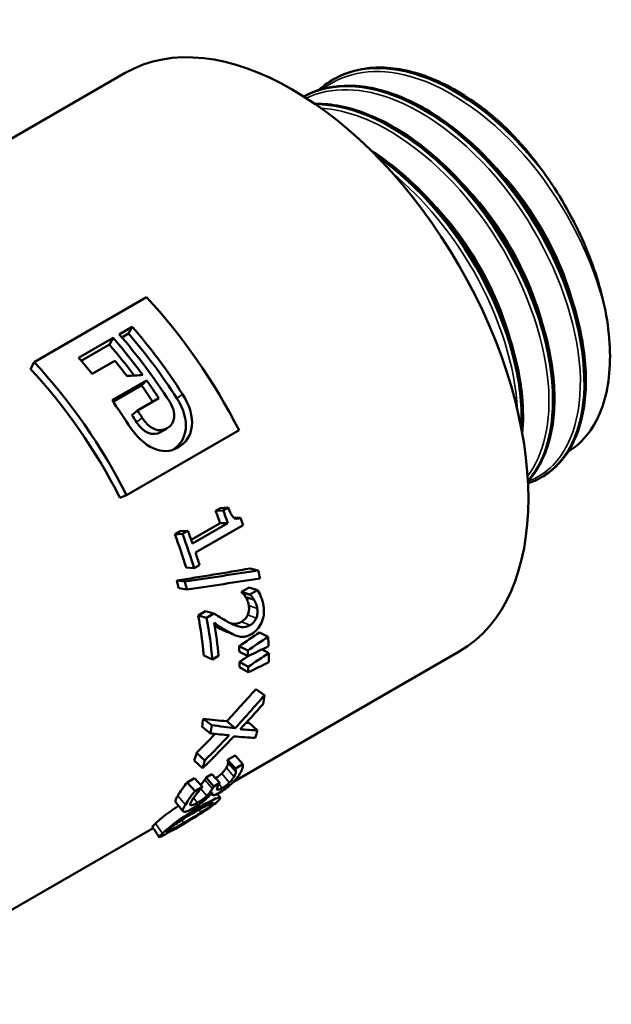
# Model space of a CAD drawing. Header units: millimetres. Extents: x -134 to 755, y -69 to 356.
# Tile 8 of 15: x 147 to 171, y 115 to 155. Entities that reach past the tile are written whole.
import ezdxf

# ---------------------------------------------------------------- set-up
doc = ezdxf.new("R2010")
doc.units = ezdxf.units.MM
doc.layers.add('Видимые тонкие (ГОСТ)', color=7, linetype='Continuous', lineweight=35)
doc.layers.add('Видимый контур (ГОСТ)', color=7, linetype='Continuous', lineweight=50)

msp = doc.modelspace()

# ---------------------------------------------------------------- linework, layer by layer
at = {"layer": 'Видимые тонкие (ГОСТ)'}
for p, q in [((153.5414, 139.6959), (153.771, 139.8738)), ((151.8928, 138.7293), (152.1227, 138.9068)), ((152.8975, 138.3307), (153.1436, 138.4817)), ((153.4177, 137.6121), (153.5928, 137.6945)), ((156.4809, 131.237), (156.8285, 131.111)), ((156.4383, 130.8606), (156.7875, 130.7227)), ((156.1836, 130.5734), (156.5334, 130.4307)), ((155.3746, 124.3724), (155.6841, 123.9964)), ((155.5645, 124.6062), (155.8785, 124.2373)), ((154.6801, 124.1138), (154.9947, 123.7459)), ((154.5191, 123.7429), (154.7593, 123.4501)), ((155.2638, 123.9346), (155.3926, 123.7759)), ((153.573, 123.4616), (153.8872, 123.093)), ((154.2226, 123.369), (154.3807, 123.173)), ((154.4198, 123.0837), (154.4809, 123.002)), ((154.4461, 122.8879), (154.5245, 122.7688)), ((154.9106, 123.1366), (154.9512, 123.0774)), ((153.7359, 122.4662), (153.8142, 122.3459)), ((152.6652, 122.3298), (152.9461, 121.9198)), ((153.1794, 122.0523), (153.2081, 122.0085))]:
    msp.add_line(p, q, dxfattribs=at)
for points, knots in [([(171.0557, 143.2807), (170.5846, 145.3348), (169.472, 147.5536), (168.0072, 149.3234), (166.5428, 151.0927), (164.7426, 152.3927), (163.0833, 152.8605), (161.7067, 153.2486), (160.4396, 153.0599), (159.5077, 152.3475)], [8.11048, 8.11048, 8.11048, 8.11048, 8.8815114, 8.8815114, 8.8815114, 9.65231, 9.65231, 9.65231, 10.291803, 10.291803, 10.291803, 10.291803]), ([(167.8882, 136.3113), (168.2753, 136.4527), (168.6221, 136.6733), (168.9155, 136.9715), (169.8387, 137.9096), (170.2222, 139.6042), (169.9475, 141.5861), (169.673, 143.5676), (168.7431, 145.8135), (167.3964, 147.705), (166.0119, 149.6497), (164.202, 151.1949), (162.4689, 151.89), (161.1255, 152.4288), (159.8406, 152.4521), (158.8258, 151.9756)], [13.2584405, 13.2584405, 13.2584405, 13.2584405, 13.5030153, 13.5030153, 13.5030153, 14.2725393, 14.2725393, 14.2725393, 15.0418712, 15.0418712, 15.0418712, 15.8327913, 15.8327913, 15.8327913, 16.4458727, 16.4458727, 16.4458727, 16.4458727]), ([(167.8762, 136.5163), (168.5458, 137.3978), (168.855, 138.7479), (168.7214, 140.3265), (168.5571, 142.2675), (167.7247, 144.5311), (166.4382, 146.4872), (165.1527, 148.4419), (163.4281, 150.0668), (161.7229, 150.9078), (160.9344, 151.2967), (160.1541, 151.5159), (159.4258, 151.5632)], [19.8586559, 19.8586559, 19.8586559, 19.8586559, 20.4878091, 20.4878091, 20.4878091, 21.2614037, 21.2614037, 21.2614037, 22.0344232, 22.0344232, 22.0344232, 22.3918897, 22.3918897, 22.3918897, 22.3918897]), ([(169.8029, 143.3582), (169.5988, 144.1952), (169.2812, 145.0613), (168.8598, 145.9024), (168.1906, 147.2385), (167.2658, 148.499), (166.2326, 149.4967)], [8.12549654, 8.12549654, 8.12549654, 8.12549654, 8.48563642, 8.48563642, 8.48563642, 9.05765388, 9.05765388, 9.05765388, 9.05765388]), ([(167.4601, 139.2249), (167.3795, 140.9656), (166.7473, 143.0077), (165.6899, 144.87), (164.8012, 146.4352), (163.6188, 147.8577), (162.3443, 148.9121)], [26.7226081, 26.7226081, 26.7226081, 26.7226081, 27.4314625, 27.4314625, 27.4314625, 28.0272323, 28.0272323, 28.0272323, 28.0272323]), ([(168.5184, 142.6199), (168.2258, 143.8051), (167.7047, 145.0488), (167.0001, 146.1948), (166.4161, 147.1446), (165.71, 148.0204), (164.9458, 148.7551)], [14.40927018, 14.40927018, 14.40927018, 14.40927018, 14.91886826, 14.91886826, 14.91886826, 15.34124552, 15.34124552, 15.34124552, 15.34124552]), ([(167.2369, 141.8778), (166.8706, 143.3556), (166.1413, 144.9253), (165.1634, 146.2828), (164.7073, 146.916), (164.1993, 147.4999), (163.6625, 148.0139)], [20.69245549, 20.69245549, 20.69245549, 20.69245549, 21.32798654, 21.32798654, 21.32798654, 21.62443082, 21.62443082, 21.62443082, 21.62443082])]:
    msp.add_open_spline(points, degree=3, knots=knots, dxfattribs=at)
at = {"layer": 'Видимый контур (ГОСТ)'}
for p, q in [((130.2188, 140.7545), (151.432, 153.002)), ((159.934, 152.7373), (159.946, 152.7442)), ((147.701, 141.1859), (152.2972, 143.8395)), ((151.1853, 142.3161), (151.7184, 142.6239)), ((151.5613, 142.3488), (151.7184, 142.6239)), ((149.5236, 141.3567), (150.936, 142.1722)), ((150.7789, 141.8971), (150.936, 142.1722)), ((151.5613, 142.3488), (151.2915, 142.1931)), ((150.7789, 141.8971), (149.6298, 141.2337)), ((147.5624, 140.8904), (147.701, 141.1859)), ((151.0099, 141.2381), (150.0746, 140.6981)), ((150.8906, 139.6212), (152.303, 140.4366)), ((152.0976, 140.2228), (150.9386, 139.5537)), ((152.0976, 140.2228), (152.303, 140.4366)), ((152.8002, 139.712), (151.9271, 139.2079)), ((151.7042, 139.0198), (151.9271, 139.2079)), ((156.0802, 138.3968), (151.4841, 135.7432)), ((168.4616, 136.4841), (168.4737, 136.491)), ((151.2118, 135.64), (151.4841, 135.7432)), ((155.1238, 135.1028), (155.3211, 135.2167)), ((155.3211, 135.2167), (155.6295, 135.2384)), ((155.4321, 135.1245), (155.6295, 135.2384)), ((155.1238, 135.1028), (155.4321, 135.1245)), ((155.881, 134.8155), (156.1464, 134.816)), ((154.1262, 133.9155), (155.3082, 134.5979)), ((154.1789, 133.7672), (155.6233, 134.6011)), ((156.2479, 134.5169), (154.3057, 133.3956)), ((155.3082, 134.5979), (155.6233, 134.6011)), ((153.4593, 134.1418), (153.6793, 134.2689)), ((153.4593, 134.1418), (153.7676, 134.1635)), ((153.6793, 134.2689), (153.9877, 134.2905)), ((153.7676, 134.1635), (153.9877, 134.2905)), ((154.4681, 132.8841), (154.248, 132.7571)), ((153.9227, 132.7851), (154.248, 132.7571)), ((156.5301, 132.7462), (156.8685, 132.6691)), ((153.5326, 132.2517), (153.8608, 132.2141)), ((153.6206, 131.9375), (153.9521, 131.8883)), ((156.1826, 131.7928), (156.49, 131.9702)), ((156.1826, 131.7928), (156.5261, 131.6911)), ((156.1863, 131.773), (156.53, 131.6706)), ((156.49, 131.9702), (156.8335, 131.8685)), ((156.5261, 131.6911), (156.8335, 131.8685)), ((156.3521, 131.5785), (156.6975, 131.4665)), ((154.4077, 130.8315), (154.7134, 131.0079)), ((154.4077, 130.8315), (154.7508, 130.7319)), ((154.7134, 131.0079), (155.0565, 130.9083)), ((154.7508, 130.7319), (155.0565, 130.9083)), ((155.3834, 130.2516), (155.7326, 130.1136)), ((156.9168, 130.1329), (157.2693, 129.9601)), ((154.6387, 129.1879), (154.9903, 129.0281)), ((155.8551, 124.0323), (165.082, 129.3595)), ((156.083, 129.5738), (156.4357, 129.3983)), ((156.0942, 129.3479), (156.4473, 129.1641)), ((157.0252, 129.4437), (157.2959, 129.2933)), ((155.24, 129.1723), (154.9903, 129.0281)), ((156.1051, 128.9324), (156.4586, 128.7334)), ((156.1056, 128.7123), (156.4591, 128.5052)), ((156.7665, 127.8226), (157.117, 127.5672)), ((154.6139, 126.6007), (154.9646, 126.3461)), ((155.5815, 126.5065), (155.9281, 126.2257)), ((156.4941, 126.4357), (156.8347, 126.1296)), ((154.5695, 126.2731), (154.9186, 126.0065)), ((154.344, 125.2098), (154.6848, 124.9043)), ((154.2511, 124.8998), (154.5885, 124.5829)), ((155.6032, 124.9089), (155.9255, 124.555)), ((155.6103, 124.9231), (155.916, 125.0996)), ((155.6103, 124.9231), (155.933, 124.5698)), ((155.634, 124.807), (155.9531, 124.4469)), ((155.916, 125.0996), (156.2386, 124.7463)), ((155.933, 124.5698), (156.2386, 124.7463)), ((153.9595, 124.0048), (154.2652, 124.1813)), ((153.9595, 124.0048), (154.283, 123.6533)), ((154.2652, 124.1813), (154.5887, 123.8298)), ((154.7352, 124.208), (154.9744, 124.3462)), ((154.7352, 124.208), (155.0518, 123.8436)), ((154.9744, 124.3462), (155.2911, 123.9818)), ((155.0518, 123.8436), (155.2911, 123.9818)), ((154.283, 123.6533), (154.5887, 123.8298)), ((154.9933, 123.5934), (154.9724, 123.5813)), ((154.0824, 123.097), (154.106, 123.0681)), ((143.8688, 117.112), (152.5763, 122.1393))]:
    msp.add_line(p, q, dxfattribs=at)
for centre, major_axis, start_param, end_param in [((158.257, 141.1807), (-6.825, 11.8212), 3.1415927, 6.2831853), ((164.8091, 144.9636), (-4.5849, 7.9412), 4.8632545, 4.922002), ((148.3749, 135.4753), (7.075, -12.2543), 1.4771915, 1.953382), ((147.2735, 134.8394), (7.075, -12.2543), 1.6494053, 1.8958636), ((146.491, 134.3877), (7.075, -12.2543), 1.755833, 1.8958636), ((146.7404, 134.5316), (-7.075, 12.2543), 4.7900552, 5.0374563), ((147.2735, 134.8394), (-6.825, 11.8212), 4.7909979, 5.0374563), ((146.491, 134.3877), (-6.825, 11.8212), 4.9159269, 5.0374563), ((145.0787, 133.5722), (-7.075, 12.2543), 4.9749879, 5.0374563), ((143.7787, 132.8217), (-6.825, 11.8212), 4.6187842, 5.0949747), ((143.7787, 132.8217), (-7.075, 12.2543), 4.6187842, 5.0949747), ((146.0141, 134.1123), (-7.075, 12.2543), 4.9183942, 4.9749879), ((146.491, 134.3877), (-6.825, 11.8212), 4.8192926, 4.8779888), ((146.491, 134.3877), (7.075, -12.2543), 1.6739087, 1.7363962), ((145.0787, 133.5722), (-7.075, 12.2543), 4.7923151, 4.8779888), ((145.6179, 133.8836), (-6.825, 11.8212), 4.7900552, 4.8155014), ((145.6179, 133.8836), (7.075, -12.2543), 1.6484626, 1.6739087), ((146.7053, 134.5114), (-6.825, 11.8212), 4.3975849, 4.4381185), ((146.7053, 134.5114), (-7.075, 12.2543), 4.3975849, 4.4381185), ((147.2031, 134.7988), (7.075, -12.2543), 1.2272207, 1.2503827), ((145.0409, 133.5504), (-6.825, 11.8212), 4.3291845, 4.4381185), ((145.0409, 133.5504), (-7.075, 12.2543), 4.3291845, 4.4381185), ((145.2609, 133.6774), (7.075, -12.2543), 1.2559923, 1.2965259), ((145.2609, 133.6774), (7.075, -12.2543), 1.1875918, 1.2272207), ((147.2922, 134.8502), (7.075, -12.2543), 1.0536862, 1.0793816), ((144.5728, 133.2801), (-6.825, 11.8212), 4.2826794, 4.3080129), ((144.5728, 133.2801), (-7.075, 12.2543), 4.2826794, 4.3080129), ((146.8049, 134.5689), (-6.825, 11.8212), 4.1643358, 4.1659644), ((146.8049, 134.5689), (-7.075, 12.2543), 4.1643358, 4.1659644), ((145.0409, 133.5504), (-6.825, 11.8212), 4.0329635, 4.1706692), ((145.0409, 133.5504), (-7.075, 12.2543), 4.0329635, 4.1706692), ((145.2906, 133.6946), (7.075, -12.2543), 0.8913708, 1.0010287), ((147.2922, 134.8502), (7.075, -12.2543), 0.8280371, 0.8607897), ((146.4538, 134.3662), (-6.825, 11.8212), 3.9761441, 3.995868), ((146.4538, 134.3662), (-7.075, 12.2543), 3.9761441, 3.995868), ((147.2922, 134.8502), (7.075, -12.2543), 0.7715796, 0.8043322), ((146.4538, 134.3662), (-6.825, 11.8212), 3.9196866, 3.9394105), ((146.4538, 134.3662), (-7.075, 12.2543), 3.9196866, 3.9394105), ((147.1961, 134.7947), (7.075, -12.2543), 0.6212072, 0.6552264), ((145.0409, 133.5504), (-6.825, 11.8212), 3.7669617, 3.7989905), ((145.0409, 133.5504), (-7.075, 12.2543), 3.7669617, 3.7989905), ((147.1961, 134.7947), (7.075, -12.2543), 0.481692, 0.5137207), ((145.0409, 133.5504), (-6.825, 11.8212), 3.6232846, 3.6573039), ((145.0409, 133.5504), (-7.075, 12.2543), 3.6232846, 3.6573039), ((146.8031, 134.5678), (6.825, -11.8212), 0.3620816, 0.3638912), ((146.8031, 134.5678), (7.075, -12.2543), 0.3620816, 0.3638912), ((146.0905, 134.1564), (6.825, -11.8212), 0.3117766, 0.3244433), ((146.3298, 134.2946), (7.075, -12.2543), 0.3144909, 0.3244433), ((145.4338, 133.7773), (7.075, -12.2543), 0.3678722, 0.3700436), ((146.0905, 134.1564), (7.075, -12.2543), 0.3117766, 0.3244433)]:
    msp.add_ellipse(centre, major_axis=major_axis, ratio=0.5773503, start_param=start_param, end_param=end_param, dxfattribs=at)
msp.add_ellipse((137.0438, 128.9333), major_axis=(-6.825, 11.8212), ratio=0.5773503, dxfattribs=at)
for points, knots in [([(159.7826, 152.6367), (160.1762, 152.8961), (160.6205, 153.0714), (161.105, 153.152), (162.5672, 153.3953), (164.3801, 152.7732), (166.0633, 151.464), (166.9935, 150.7405), (167.882, 149.8161), (168.6528, 148.7741)], [-10.2430742, -10.2430742, -10.2430742, -10.2430742, -9.98754, -9.98754, -9.98754, -9.2164091, -9.2164091, -9.2164091, -8.7902453, -8.7902453, -8.7902453, -8.7902453]), ([(168.3396, 149.2051), (166.893, 151.0249), (165.0902, 152.3966), (163.4066, 152.9395), (162.1103, 153.3575), (160.8956, 153.2804), (159.9477, 152.7405)], [2.5658075, 2.5658075, 2.5658075, 2.5658075, 3.334851, 3.334851, 3.334851, 3.9269908, 3.9269908, 3.9269908, 3.9269908]), ([(160.106, 152.8308), (160.6406, 153.1018), (161.2582, 153.2353), (162.5554, 153.2124), (163.2504, 153.0591), (164.6593, 152.4907), (165.3911, 152.0625), (166.2476, 151.4059), (166.4036, 151.2798), (166.5579, 151.1484)], [0, 0, 0, 0, 0.28854717, 0.28854717, 0.57456741, 0.57456741, 0.86699647, 0.86699647, 0.93267759, 0.93267759, 0.93267759, 0.93267759]), ([(168.4729, 136.4927), (168.6312, 136.5829), (168.7805, 136.6888), (168.9196, 136.8103), (169.9072, 137.673), (170.3695, 139.3127), (170.1672, 141.2773), (169.965, 143.2414), (169.1002, 145.5078), (167.7929, 147.4549), (166.4858, 149.4014), (164.7504, 151.0066), (163.0421, 151.828), (161.446, 152.5954), (159.8905, 152.6687), (158.7289, 152.0395)], [7.0685835, 7.0685835, 7.0685835, 7.0685835, 7.1767305, 7.1767305, 7.1767305, 7.9444791, 7.9444791, 7.9444791, 8.7120321, 8.7120321, 8.7120321, 9.479395, 9.479395, 9.479395, 10.1963274, 10.1963274, 10.1963274, 10.1963274]), ([(158.733, 152.0333), (159.2631, 152.322), (159.872, 152.4713), (160.5343, 152.4639), (162.0879, 152.4467), (163.9182, 151.5683), (165.5432, 150.0751), (167.1665, 148.5835), (168.5672, 146.4955), (169.3804, 144.3844), (170.201, 142.2541), (170.4141, 140.125), (169.9755, 138.5914), (169.6824, 137.5666), (169.1009, 136.8157), (168.3243, 136.4171)], [-16.476972, -16.476972, -16.476972, -16.476972, -16.1494792, -16.1494792, -16.1494792, -15.3811969, -15.3811969, -15.3811969, -14.6137227, -14.6137227, -14.6137227, -13.8392353, -13.8392353, -13.8392353, -13.3216781, -13.3216781, -13.3216781, -13.3216781]), ([(158.8218, 152.0894), (159.3564, 152.3604), (159.9741, 152.4938), (161.2712, 152.471), (161.9662, 152.3177), (163.3752, 151.7493), (164.107, 151.321), (164.8926, 150.7188), (164.9786, 150.6509), (165.3212, 150.3725), (165.5749, 150.1483), (166.5025, 149.2608), (167.1492, 148.4993), (168.269, 146.8876), (168.759, 146.0191), (169.5376, 144.2742), (169.836, 143.3762), (170.2085, 141.662), (170.287, 140.8247), (170.2166, 139.3124), (170.0661, 138.6188), (169.5532, 137.4648), (169.1835, 136.9891), (168.6879, 136.6274), (168.646, 136.5985), (168.6034, 136.5707)], [0, 0, 0, 0, 0.2885472, 0.2885472, 0.5745674, 0.5745674, 0.8669965, 0.8669965, 0.9030885, 0.9030885, 1.0115324, 1.0115324, 1.3090518, 1.3090518, 1.6014274, 1.6014274, 1.8937369, 1.8937369, 2.1864767, 2.1864767, 2.4801337, 2.4801337, 2.7731743, 2.7731743, 2.7997323, 2.7997323, 2.7997323, 2.7997323]), ([(159.1816, 151.7408), (159.2346, 151.7418), (159.2878, 151.7419), (159.9871, 151.7295), (160.6821, 151.5763), (162.091, 151.0079), (162.8228, 150.5796), (164.2243, 149.5052), (164.9114, 148.8446), (166.1532, 147.3817), (166.7238, 146.5614), (167.682, 144.8675), (168.0819, 143.9728), (168.6661, 142.2209), (168.8578, 141.342), (169.013, 139.7074), (168.9781, 138.9317), (168.6857, 137.5783), (168.4238, 136.9835), (168.008, 136.4486), (167.9502, 136.3802), (167.8901, 136.3149)], [0.2648541, 0.2648541, 0.2648541, 0.2648541, 0.2885472, 0.2885472, 0.5745674, 0.5745674, 0.8669965, 0.8669965, 1.1606228, 1.1606228, 1.453481, 1.453481, 1.7458163, 1.7458163, 2.0382542, 2.0382542, 2.3314306, 2.3314306, 2.6252849, 2.6252849, 2.6703654, 2.6703654, 2.6703654, 2.6703654]), ([(167.8874, 136.3226), (168.5907, 137.1134), (168.9676, 138.3542), (168.9284, 139.8428), (168.8785, 141.7379), (168.1541, 144.0126), (166.9391, 146.036), (165.725, 148.0579), (164.0345, 149.8054), (162.3151, 150.7927), (161.2434, 151.408), (160.1679, 151.7236), (159.1996, 151.723)], [13.5290315, 13.5290315, 13.5290315, 13.5290315, 14.1355687, 14.1355687, 14.1355687, 14.9077051, 14.9077051, 14.9077051, 15.6792497, 15.6792497, 15.6792497, 16.1601194, 16.1601194, 16.1601194, 16.1601194]), ([(159.2084, 151.7215), (159.3918, 151.722), (159.5792, 151.7106), (159.7701, 151.6872), (161.3768, 151.4901), (163.2078, 150.4389), (164.7815, 148.8264), (166.4203, 147.1473), (167.7594, 144.8786), (168.4242, 142.6912), (169.0688, 140.5703), (169.074, 138.5519), (168.4527, 137.2006), (168.2999, 136.8681), (168.1096, 136.5769), (167.8872, 136.33)], [-22.4396629, -22.4396629, -22.4396629, -22.4396629, -22.3484707, -22.3484707, -22.3484707, -21.580807, -21.580807, -21.580807, -20.7813969, -20.7813969, -20.7813969, -20.0062841, -20.0062841, -20.0062841, -19.8155629, -19.8155629, -19.8155629, -19.8155629]), ([(168.3396, 149.2051), (167.9141, 149.7695), (167.5127, 150.2196), (166.8867, 150.859), (166.6636, 151.0581), (166.5622, 151.1448), (166.5601, 151.1466), (166.5579, 151.1484)], [-0.088933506, -0.088933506, -0.088933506, -0.088933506, -0.045690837, -0.045690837, -0.00901689, -0.00901689, -0.008283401, -0.008283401, -0.008283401, -0.008283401]), ([(161.4587, 149.8463), (161.7211, 149.6805), (161.9817, 149.4985), (162.9402, 148.7638), (163.6272, 148.1032), (164.869, 146.6403), (165.4397, 145.82), (166.3979, 144.126), (166.7977, 143.2313), (167.382, 141.4795), (167.5736, 140.6006), (167.7015, 139.2541), (167.7045, 138.7418), (167.6607, 138.2629)], [0.7598463, 0.7598463, 0.7598463, 0.7598463, 0.8669965, 0.8669965, 1.1606228, 1.1606228, 1.453481, 1.453481, 1.7458163, 1.7458163, 2.0382542, 2.0382542, 2.2282099, 2.2282099, 2.2282099, 2.2282099]), ([(167.6329, 138.4135), (167.7369, 140.1393), (167.2246, 142.2825), (166.2088, 144.2915), (165.1589, 146.3681), (163.5821, 148.2776), (161.8913, 149.4949), (161.8031, 149.5583), (161.7147, 149.6199), (161.626, 149.6795)], [20.3228248, 20.3228248, 20.3228248, 20.3228248, 21.0654957, 21.0654957, 21.0654957, 21.8331594, 21.8331594, 21.8331594, 21.8731957, 21.8731957, 21.8731957, 21.8731957]), ([(161.6707, 149.6276), (162.584, 149.0019), (163.4747, 148.1833), (164.2687, 147.2279), (165.7507, 145.4442), (166.8792, 143.2043), (167.3604, 141.1278), (167.5789, 140.185), (167.663, 139.2809), (167.6184, 138.4644)], [-28.1477158, -28.1477158, -28.1477158, -28.1477158, -27.7347167, -27.7347167, -27.7347167, -26.9637396, -26.9637396, -26.9637396, -26.6137139, -26.6137139, -26.6137139, -26.6137139]), ([(171.0557, 143.2807), (170.8807, 144.1805), (170.5846, 145.1174), (169.7705, 146.9928), (169.2514, 147.9195), (168.6528, 148.7741)], [-0.62215076, -0.62215076, -0.62215076, -0.62215076, -0.31533638, -0.31533638, 0, 0, 0, 0]), ([(169.5282, 137.5182), (169.8485, 137.7098), (170.1309, 137.9659), (170.7858, 138.8332), (171.0607, 139.5561), (171.2992, 141.2692), (171.257, 142.2456), (171.0557, 143.2807)], [-0.90122559, -0.90122559, -0.90122559, -0.90122559, -0.70136294, -0.70136294, -0.35264054, -0.35264054, 0, 0, 0, 0]), ([(155.6295, 135.2384), (155.7045, 135.0407), (155.7778, 134.9071), (155.8529, 134.8378), (155.9281, 134.7685), (156.0256, 134.7613), (156.1464, 134.816)], [0, 0, 0, 0, 1, 1, 1, 2, 2, 2, 2]), ([(156.3521, 131.5785), (156.3271, 131.6201), (156.2987, 131.658), (156.2668, 131.692), (156.235, 131.7261), (156.2081, 131.7531), (156.1863, 131.773)], [0, 0, 0, 0, 1, 1, 1, 2, 2, 2, 2]), ([(156.6975, 131.4665), (156.6722, 131.51), (156.6434, 131.5496), (156.6112, 131.5854), (156.5791, 131.6212), (156.5519, 131.6496), (156.53, 131.6706)], [0, 0, 0, 0, 1, 1, 1, 2, 2, 2, 2]), ([(156.8335, 131.8685), (156.8772, 131.8079), (156.9259, 131.7164), (156.9778, 131.5947), (157.0297, 131.4731), (157.0643, 131.3509), (157.0822, 131.2282)], [0, 0, 0, 0, 1, 1, 1, 2, 2, 2, 2]), ([(156.4809, 131.237), (156.4715, 131.3005), (156.4553, 131.3613), (156.432, 131.4192), (156.4088, 131.4771), (156.3821, 131.5302), (156.3521, 131.5785)], [0, 0, 0, 0, 1, 1, 1, 2, 2, 2, 2]), ([(156.4383, 130.8606), (156.4621, 130.919), (156.4777, 130.9797), (156.4848, 131.0427), (156.4919, 131.1058), (156.4907, 131.1705), (156.4809, 131.237)], [0, 0, 0, 0, 1, 1, 1, 2, 2, 2, 2]), ([(157.0822, 131.2282), (157.12, 130.9693), (157.0901, 130.7384), (156.9991, 130.5332), (156.9082, 130.328), (156.7703, 130.1736), (156.5887, 130.0687)], [0, 0, 0, 0, 1, 1, 1, 2, 2, 2, 2]), ([(156.8285, 131.111), (156.8188, 131.1769), (156.8021, 131.24), (156.7785, 131.3003), (156.7549, 131.3606), (156.7279, 131.416), (156.6975, 131.4665)], [0, 0, 0, 0, 1, 1, 1, 2, 2, 2, 2]), ([(155.0565, 130.9083), (155.17, 130.8354), (155.2776, 130.7679), (155.3797, 130.7057), (155.4818, 130.6435), (155.5856, 130.5857), (155.6912, 130.5325)], [0, 0, 0, 0, 1, 1, 1, 2, 2, 2, 2]), ([(156.1836, 130.5734), (156.2442, 130.6084), (156.2958, 130.6504), (156.3384, 130.6995), (156.3811, 130.7486), (156.4144, 130.8023), (156.4383, 130.8606)], [0, 0, 0, 0, 1, 1, 1, 2, 2, 2, 2]), ([(156.7875, 130.7227), (156.8112, 130.7826), (156.8265, 130.845), (156.8334, 130.9101), (156.8402, 130.9751), (156.8387, 131.0421), (156.8285, 131.111)], [0, 0, 0, 0, 1, 1, 1, 2, 2, 2, 2]), ([(155.7326, 130.1136), (155.6189, 130.1723), (155.4988, 130.2426), (155.3713, 130.3246), (155.2438, 130.4066), (155.1409, 130.4732), (155.0645, 130.5237)], [0, 0, 0, 0, 1, 1, 1, 2, 2, 2, 2]), ([(155.6912, 130.5325), (155.9038, 130.4252), (156.0662, 130.3655), (156.1841, 130.3516), (156.302, 130.3377), (156.4181, 130.3641), (156.5334, 130.4307)], [0, 0, 0, 0, 1, 1, 1, 2, 2, 2, 2]), ([(155.7471, 130.5048), (155.7787, 130.4977), (155.8079, 130.4929), (155.8348, 130.4903), (155.9523, 130.4791), (156.0683, 130.5069), (156.1836, 130.5734)], [0.7710868, 0.7710868, 0.7710868, 0.7710868, 1, 1, 1, 2, 2, 2, 2]), ([(156.5334, 130.4307), (156.594, 130.4657), (156.6456, 130.5081), (156.6881, 130.558), (156.7307, 130.6079), (156.7639, 130.6628), (156.7875, 130.7227)], [0, 0, 0, 0, 1, 1, 1, 2, 2, 2, 2]), ([(155.9389, 130.0151), (155.9289, 130.0192), (155.918, 130.0237), (155.8899, 130.0354), (155.8723, 130.0427), (155.8018, 130.0718), (155.749, 130.0936), (155.6451, 130.1364), (155.5941, 130.1574), (155.543, 130.1784)], [0, 0, 0, 0, 0.004037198, 0.004037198, 0.010790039, 0.010790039, 0.031048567, 0.031048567, 0.050573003, 0.050573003, 0.050573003, 0.050573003]), ([(156.1433, 129.9605), (156.0758, 129.9684), (156.0078, 129.9865), (155.9387, 130.0152), (155.8697, 130.0438), (155.801, 130.0766), (155.7326, 130.1136)], [0, 0, 0, 0, 1, 1, 1, 2, 2, 2, 2]), ([(156.5887, 130.0687), (156.5037, 130.0196), (156.4245, 129.987), (156.3511, 129.971), (156.2776, 129.9549), (156.2084, 129.9514), (156.1433, 129.9605)], [0, 0, 0, 0, 1, 1, 1, 2, 2, 2, 2]), ([(155.5645, 124.6062), (155.5886, 124.646), (155.6058, 124.6824), (155.616, 124.7152), (155.6263, 124.7481), (155.6323, 124.7787), (155.634, 124.807)], [0, 0, 0, 0, 1, 1, 1, 2, 2, 2, 2]), ([(155.634, 124.807), (155.6343, 124.8325), (155.6311, 124.8532), (155.6245, 124.8688), (155.618, 124.8844), (155.6108, 124.8978), (155.6032, 124.9089)], [0, 0, 0, 0, 1, 1, 1, 2, 2, 2, 2]), ([(155.1217, 124.1767), (155.1632, 124.2022), (155.203, 124.2296), (155.2412, 124.2588), (155.2905, 124.2964), (155.335, 124.3342), (155.3746, 124.3724)], [0.2252415, 0.2252415, 0.2252415, 0.2252415, 1, 1, 1, 2, 2, 2, 2]), ([(155.3746, 124.3724), (155.4165, 124.4129), (155.4529, 124.4524), (155.4837, 124.4911), (155.5146, 124.5298), (155.5415, 124.5681), (155.5645, 124.6062)], [0, 0, 0, 0, 1, 1, 1, 2, 2, 2, 2]), ([(156.1175, 124.3636), (156.0707, 124.2868), (156.0186, 124.2156), (155.9622, 124.1492), (155.9059, 124.0827), (155.841, 124.0158), (155.7682, 123.948)], [0, 0, 0, 0, 1, 1, 1, 2, 2, 2, 2]), ([(155.8785, 124.2373), (155.9035, 124.2786), (155.9215, 124.3164), (155.9326, 124.3508), (155.9437, 124.3851), (155.9505, 124.4172), (155.9531, 124.4469)], [0, 0, 0, 0, 1, 1, 1, 2, 2, 2, 2]), ([(155.9531, 124.4469), (155.9541, 124.4738), (155.9515, 124.4957), (155.9455, 124.5123), (155.9394, 124.5289), (155.9328, 124.5432), (155.9255, 124.555)], [0, 0, 0, 0, 1, 1, 1, 2, 2, 2, 2]), ([(156.2386, 124.7463), (156.2457, 124.7125), (156.2396, 124.6584), (156.2186, 124.586), (156.1976, 124.5135), (156.1637, 124.4395), (156.1175, 124.3636)], [0, 0, 0, 0, 1, 1, 1, 2, 2, 2, 2]), ([(153.573, 123.4616), (153.6227, 123.544), (153.6833, 123.635), (153.7549, 123.7345), (153.8265, 123.8339), (153.8943, 123.9245), (153.9595, 124.0048)], [0, 0, 0, 0, 1, 1, 1, 2, 2, 2, 2]), ([(154.523, 123.9011), (154.5432, 123.9232), (154.562, 123.9454), (154.5795, 123.9678), (154.6167, 124.0154), (154.6503, 124.064), (154.6801, 124.1138)], [0.529171, 0.529171, 0.529171, 0.529171, 1, 1, 1, 2, 2, 2, 2]), ([(155.7682, 123.948), (155.69, 123.8756), (155.609, 123.8091), (155.5258, 123.7478), (155.4426, 123.6864), (155.3566, 123.6303), (155.2681, 123.5792)], [0, 0, 0, 0, 1, 1, 1, 2, 2, 2, 2]), ([(155.3926, 123.7759), (155.4473, 123.8075), (155.4996, 123.8423), (155.5492, 123.8805), (155.5989, 123.9187), (155.6439, 123.9573), (155.6841, 123.9964)], [0, 0, 0, 0, 1, 1, 1, 2, 2, 2, 2]), ([(155.6841, 123.9964), (155.7267, 124.0378), (155.7638, 124.0785), (155.7954, 124.1183), (155.8269, 124.1582), (155.8547, 124.1978), (155.8785, 124.2373)], [0, 0, 0, 0, 1, 1, 1, 2, 2, 2, 2]), ([(153.8872, 123.093), (153.9387, 123.1784), (154.001, 123.2725), (154.0743, 123.3751), (154.1476, 123.4776), (154.2167, 123.5708), (154.283, 123.6533)], [0, 0, 0, 0, 1, 1, 1, 2, 2, 2, 2]), ([(154.5799, 123.8119), (154.5102, 123.7348), (154.4329, 123.6414), (154.3467, 123.5333), (154.2604, 123.4252), (154.1932, 123.3311), (154.1452, 123.251)], [0, 0, 0, 0, 1, 1, 1, 2, 2, 2, 2]), ([(154.9724, 123.5813), (154.9403, 123.5416), (154.9004, 123.4963), (154.8528, 123.4459), (154.8051, 123.3954), (154.7485, 123.3421), (154.6832, 123.2859)], [0, 0, 0, 0, 1, 1, 1, 2, 2, 2, 2]), ([(154.7593, 123.4501), (154.8089, 123.4977), (154.8529, 123.5459), (154.8911, 123.595), (154.9293, 123.6441), (154.9639, 123.6943), (154.9947, 123.7459)], [0, 0, 0, 0, 1, 1, 1, 2, 2, 2, 2]), ([(155.2681, 123.5792), (155.1493, 123.5107), (155.0664, 123.478), (155.0179, 123.4828), (154.9695, 123.4876), (154.9617, 123.524), (154.9933, 123.5934)], [0, 0, 0, 0, 1, 1, 1, 2, 2, 2, 2]), ([(155.2464, 123.9049), (155.1856, 123.8021), (155.1645, 123.7388), (155.1855, 123.7126), (155.2064, 123.6863), (155.275, 123.708), (155.3926, 123.7759)], [0, 0, 0, 0, 1, 1, 1, 2, 2, 2, 2]), ([(153.4873, 123.2033), (153.4768, 123.2164), (153.4746, 123.2369), (153.4805, 123.2651), (153.49, 123.3104), (153.5212, 123.3756), (153.573, 123.4616)], [0.3787872, 0.3787872, 0.3787872, 0.3787872, 1, 1, 1, 2, 2, 2, 2]), ([(155.1905, 123.2155), (155.0417, 123.0766), (154.8326, 122.9304), (154.5715, 122.7648), (154.3104, 122.5992), (153.9912, 122.4099), (153.6163, 122.1935)], [0, 0, 0, 0, 1, 1, 1, 2, 2, 2, 2]), ([(154.1452, 123.251), (154.1171, 123.204), (154.0978, 123.163), (154.0873, 123.1279), (154.0768, 123.0929), (154.0829, 123.0731), (154.106, 123.0681)], [0, 0, 0, 0, 1, 1, 1, 2, 2, 2, 2]), ([(154.106, 123.0681), (154.1297, 123.064), (154.1618, 123.0693), (154.2026, 123.0837), (154.2434, 123.0981), (154.3027, 123.1279), (154.3807, 123.173)], [0, 0, 0, 0, 1, 1, 1, 2, 2, 2, 2]), ([(154.6832, 123.2859), (154.619, 123.2303), (154.5467, 123.1739), (154.4664, 123.1164), (154.3862, 123.0589), (154.2988, 123.003), (154.2045, 122.9485)], [0, 0, 0, 0, 1, 1, 1, 2, 2, 2, 2]), ([(154.3807, 123.173), (154.4588, 123.218), (154.529, 123.2635), (154.5913, 123.3097), (154.6535, 123.3558), (154.7096, 123.4025), (154.7593, 123.4501)], [0, 0, 0, 0, 1, 1, 1, 2, 2, 2, 2]), ([(154.4809, 123.002), (154.8698, 123.2265), (155.1227, 123.3524), (155.237, 123.383), (155.3513, 123.4136), (155.3385, 123.3538), (155.1905, 123.2155)], [0, 0, 0, 0, 1, 1, 1, 2, 2, 2, 2]), ([(154.9219, 123.1416), (154.9794, 123.1663), (155.0114, 123.1735), (155.0175, 123.1636), (155.0236, 123.1537), (155.0018, 123.1246), (154.9512, 123.0774)], [-2, -2, -2, -2, -1, -1, -1, 0, 0, 0, 0]), ([(152.6652, 122.3298), (152.8094, 122.4645), (153.001, 122.6261), (153.2482, 122.8026), (153.3569, 122.8802), (153.4781, 122.9622), (153.6119, 123.0483)], [0, 0, 0, 0, 1, 1, 1, 1.439796, 1.439796, 1.439796, 1.439796]), ([(152.9461, 121.9198), (153.0956, 122.0594), (153.2909, 122.2249), (153.5403, 122.404), (153.7898, 122.583), (154.1025, 122.7835), (154.4809, 123.002)], [0, 0, 0, 0, 1, 1, 1, 2, 2, 2, 2]), ([(153.6166, 122.3884), (153.7139, 122.4532), (153.816, 122.5178), (153.9228, 122.5822), (154.0297, 122.6466), (154.1588, 122.7225), (154.3102, 122.8099)], [-2, -2, -2, -2, -1, -1, -1, 0, 0, 0, 0]), ([(153.8206, 122.8048), (153.7884, 122.813), (153.7783, 122.8404), (153.7895, 122.8882), (153.8006, 122.936), (153.8335, 123.0038), (153.8872, 123.093)], [0, 0, 0, 0, 1, 1, 1, 2, 2, 2, 2]), ([(154.5245, 122.7688), (154.432, 122.7104), (154.3274, 122.6468), (154.2109, 122.5777), (154.0943, 122.5085), (153.9621, 122.4313), (153.8142, 122.3459)], [-2, -2, -2, -2, -1, -1, -1, 0, 0, 0, 0]), ([(154.2045, 122.9485), (154.1078, 122.8927), (154.0275, 122.8528), (153.9633, 122.8291), (153.8991, 122.8053), (153.8517, 122.797), (153.8206, 122.8048)], [0, 0, 0, 0, 1, 1, 1, 2, 2, 2, 2]), ([(154.3102, 122.8099), (154.4511, 122.8913), (154.5743, 122.9609), (154.6798, 123.0188), (154.7853, 123.0766), (154.8661, 123.1175), (154.9219, 123.1416)], [-2, -2, -2, -2, -1, -1, -1, 0, 0, 0, 0]), ([(154.9512, 123.0774), (154.9006, 123.0302), (154.8397, 122.9819), (154.7691, 122.9315), (154.6986, 122.8812), (154.6169, 122.8271), (154.5245, 122.7688)], [-2, -2, -2, -2, -1, -1, -1, 0, 0, 0, 0]), ([(153.1854, 122.0579), (153.2382, 122.1072), (153.3001, 122.1599), (153.3719, 122.2149), (153.4438, 122.2698), (153.5252, 122.3279), (153.6166, 122.3884)], [-2, -2, -2, -2, -1, -1, -1, 0, 0, 0, 0]), ([(153.8142, 122.3459), (153.6663, 122.2605), (153.5415, 122.1894), (153.4398, 122.1325), (153.338, 122.0756), (153.2608, 122.0342), (153.2081, 122.0085)], [-2, -2, -2, -2, -1, -1, -1, 0, 0, 0, 0]), ([(153.6163, 122.1935), (153.2297, 121.9703), (152.9848, 121.834), (152.8794, 121.7881), (152.7739, 121.7423), (152.7988, 121.7822), (152.9461, 121.9198)], [0, 0, 0, 0, 1, 1, 1, 2, 2, 2, 2]), ([(153.2081, 122.0085), (153.1516, 121.9807), (153.1213, 121.9703), (153.1169, 121.9776), (153.1125, 121.9849), (153.1356, 122.0114), (153.1854, 122.0579)], [-2, -2, -2, -2, -1, -1, -1, 0, 0, 0, 0])]:
    msp.add_open_spline(points, degree=3, knots=knots, dxfattribs=at)
for points in [[(159.337, 152.3001), (159.4761, 152.4265), (159.6238, 152.5408), (159.7789, 152.642)], [(152.1436, 140.6572), (151.9269, 140.6444), (151.7098, 140.6311), (151.4923, 140.6173)], [(153.3732, 137.5969), (153.9772, 137.9779), (154.119, 138.7929), (153.5414, 139.6959)], [(153.771, 139.8738), (154.3835, 138.9162), (154.2322, 138.0637), (153.5928, 137.6945)], [(153.1436, 138.4817), (153.4951, 138.6847), (153.5291, 139.1103), (153.2451, 139.5548)], [(152.1227, 138.9068), (152.4067, 138.4622), (152.7838, 138.274), (153.1436, 138.4817)], [(153.5928, 137.6945), (152.9594, 137.3288), (152.1843, 137.6577), (151.5662, 138.6223)], [(152.8975, 138.3307), (152.5377, 138.123), (152.1668, 138.3004), (151.8928, 138.7293)], [(153.1596, 138.4913), (153.0778, 138.441), (152.9959, 138.3908), (152.9141, 138.3406)], [(152.9141, 138.3406), (152.9086, 138.3372), (152.9031, 138.334), (152.8975, 138.3307)], [(168.3278, 136.4116), (168.1894, 136.3414), (168.0445, 136.2823), (167.8941, 136.2342)], [(153.5326, 132.2517), (154.5432, 132.4148), (155.5425, 132.5792), (156.5301, 132.7462)], [(153.8608, 132.2141), (154.8752, 132.3639), (155.8779, 132.5152), (156.8685, 132.6691)], [(156.9398, 132.3427), (155.9561, 132.1885), (154.96, 132.0376), (153.9521, 131.8883)], [(155.3834, 130.2516), (155.2879, 130.2976), (155.188, 130.3516), (155.0829, 130.4135)], [(155.543, 130.1784), (155.4896, 130.2003), (155.4364, 130.2247), (155.3834, 130.2516)], [(156.083, 129.5738), (156.361, 129.7602), (156.6389, 129.9465), (156.9168, 130.1329)], [(156.4357, 129.3983), (156.7136, 129.5855), (156.9915, 129.7728), (157.2693, 129.9601)], [(157.2886, 129.5712), (157.0083, 129.4355), (156.7278, 129.2998), (156.4473, 129.1641)], [(156.4586, 128.7334), (156.7378, 128.92), (157.0169, 129.1066), (157.2959, 129.2933)], [(156.1051, 128.9324), (156.2265, 129.0132), (156.348, 129.094), (156.4694, 129.1748)], [(157.2968, 128.9144), (157.0176, 128.778), (156.7384, 128.6416), (156.4591, 128.5052)], [(155.5815, 126.5065), (155.984, 126.9393), (156.379, 127.3782), (156.7665, 127.8226)], [(155.9281, 126.2257), (156.3322, 126.6668), (156.7286, 127.1141), (157.117, 127.5672)], [(157.0671, 127.2073), (156.7569, 126.8595), (156.4421, 126.5154), (156.1226, 126.1751)], [(154.6139, 126.6007), (154.9445, 126.5633), (155.267, 126.5317), (155.5815, 126.5065)], [(156.3685, 126.4387), (156.4105, 126.4376), (156.4524, 126.4366), (156.4941, 126.4357)], [(154.344, 125.2098), (154.6006, 125.4663), (154.8545, 125.7253), (155.1056, 125.9866)], [(155.6745, 125.9339), (155.4275, 125.954), (155.1756, 125.9783), (154.9186, 126.0065)], [(154.9646, 126.3461), (155.2941, 126.2997), (155.6152, 126.2594), (155.9281, 126.2257)], [(156.1226, 126.1751), (156.3647, 126.1558), (156.6021, 126.1406), (156.8347, 126.1296)], [(155.8674, 125.8849), (155.449, 125.4439), (155.0226, 125.0098), (154.5885, 124.5829)], [(154.6848, 124.9043), (155.0194, 125.2433), (155.3494, 125.5866), (155.6745, 125.9339)], [(156.7438, 125.8272), (156.4595, 125.8393), (156.1674, 125.8587), (155.8674, 125.8849)], [(154.9827, 123.4985), (154.9697, 123.5147), (154.9568, 123.5308), (154.9439, 123.547)], [(153.7954, 122.82), (153.6927, 122.9478), (153.59, 123.0756), (153.4873, 123.2033)], [(155.1965, 123.5401), (155.2344, 123.4874), (155.2723, 123.4347), (155.3102, 123.3821)], [(152.5426, 122.1909), (152.5354, 122.202), (152.5769, 122.2473), (152.6652, 122.3298)], [(152.8156, 121.7728), (152.7246, 121.9122), (152.6336, 122.0516), (152.5425, 122.191)]]:
    msp.add_open_spline(points, degree=3, dxfattribs=at)

doc.saveas('drawing.dxf')
